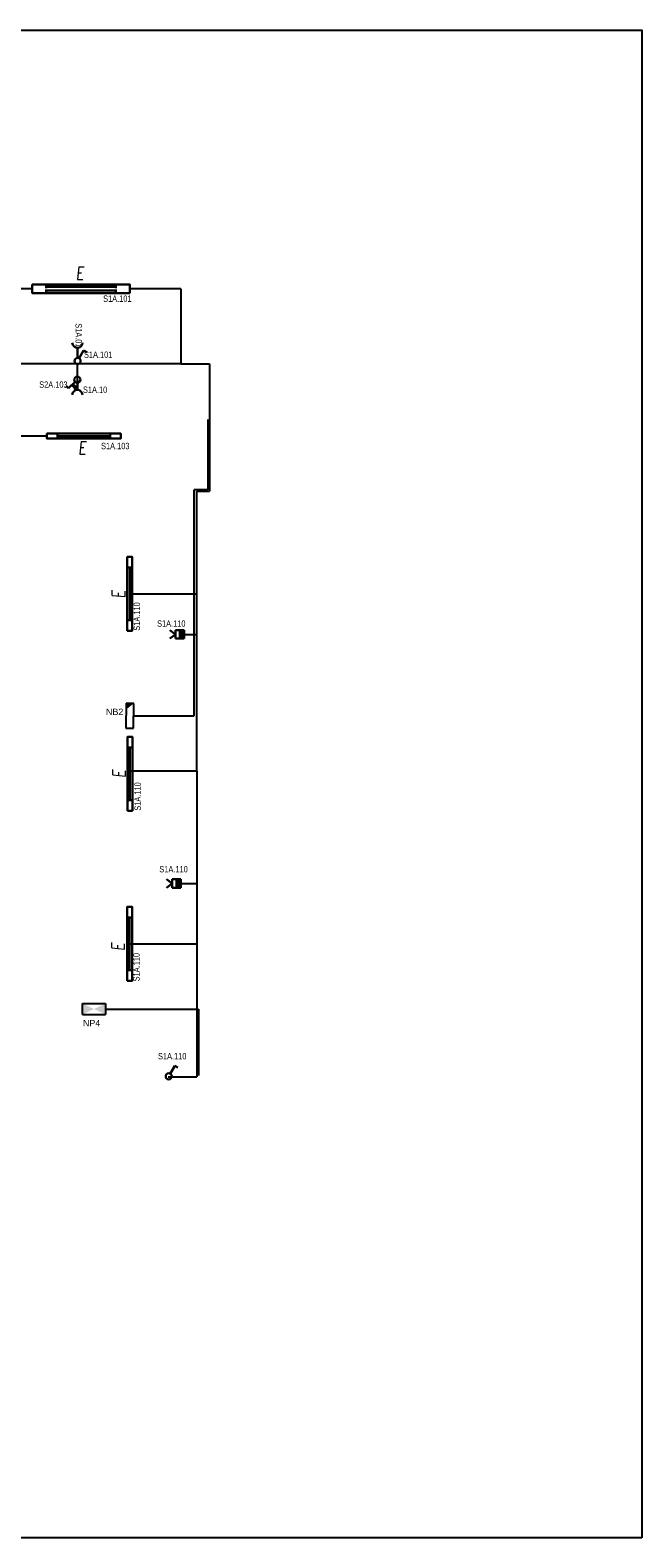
# Model space of a CAD drawing. Header units: millimetres. Extents: x 373037 to 682063, y 76092 to 274210.
# Tile 11 of 256: x 437010 to 446617, y 110792 to 134472. Entities that reach past the tile are written whole.
import ezdxf
from ezdxf.enums import TextEntityAlignment as Align

# ---------------------------------------------------------------- set-up
doc = ezdxf.new("R2010")
doc.units = ezdxf.units.MM
doc.header["$LTSCALE"] = 100
doc.layers.get('0').update_dxf_attribs({"linetype": 'CONTINUOUS'})
for name, color, linetype, lineweight in [('2DE_OBL', 97, 'CONTINUOUS', 30), ('2DE_OBL_L1', 91, 'CONTINUOUS', 30), ('E_NOUZOVÉ+PP OSVĚTLENÍ', 60, 'CONTINUOUS', 25), ('E_SVĚTLA POPIS', 130, 'CONTINUOUS', 30), ('E_VEDENÍ SILNOPROUD', 50, 'CONTINUOUS', 25), ('E_VEDENÍ_CBS', 214, 'CONTINUOUS', 25), ('E_VYPINACE', 170, 'CONTINUOUS', 30), ('E_ZÁSUVKY POPIS', 156, 'CONTINUOUS', 30), ('E_ZÁSUVKY.OST.+VYVODY', 11, 'CONTINUOUS', 30), ('E_ŽLABY', 40, 'CONTINUOUS', 15), ('U1 LIGHTING', 10, 'CONTINUOUS', 35)]:
    doc.layers.add(name, color=color, linetype=linetype, lineweight=lineweight)
for name, color, linetype in [('BEZPECNOSTNE SVETLA', 80, 'CONTINUOUS'), ('E_RÁM', 253, 'CONTINUOUS'), ('GC3_MEP_E_LV_SECURITY LIGHT', 80, 'CONTINUOUS'), ('PIKTOGRAMY', 210, 'CONTINUOUS'), ('ŽLAB', 7, 'CONTINUOUS')]:
    doc.layers.add(name, color=color, linetype=linetype)
doc.styles.add('ARIAL', font='arial.ttf')
doc.styles.add('CP_ATTR', font='ROMANS.SHX')
doc.styles.add('CS-ROMANS', font='romans.shx', dxfattribs={"width": 0.75, "oblique": 5})
doc.styles.get("Standard").update_dxf_attribs({"font": 'arial.ttf'})
doc.styles.add('V+P_01_B3_E_FP_001$0$BLOCK', font='romans.shx', dxfattribs={"width": 0.8})

# ---------------------------------------------------------------- blocks, each defined once
blk = doc.blocks.new('zasuvka_jednoducha')
at = {"color": 1, "lineweight": 30}
blk.add_line((19281, 12983), (19281, 13143), dxfattribs=at)
blk.add_arc((19281, 12903), 80, 0, 180, dxfattribs=at)
blk = doc.blocks.new('E')
at = {"layer": 'U1 LIGHTING', "style": 'CS-ROMANS', "oblique": 5, "width": 0.75}
blk.add_text('E', height=200, dxfattribs=at).set_placement((229480, 21709))
blk = doc.blocks.new('*U32', base_point=(28429, 5840))
at = {"linetype": 'ByBlock'}
blk.add_hatch(color=0, dxfattribs=at).paths.add_polyline_path([(28362, 5840), (28497, 5840), (28497, 5772), (28362, 5772)])
at = {"color": 0, "linetype": 'ByBlock'}
for p, q in [((28429, 5907), (28362, 5997)), ((28429, 5907), (28497, 5997)), ((28362, 5907), (28497, 5907)), ((28362, 5772), (28362, 5907)), ((28362, 5840), (28497, 5840)), ((28497, 5772), (28362, 5772)), ((28497, 5907), (28497, 5772))]:
    blk.add_line(p, q, dxfattribs=at)
blk = doc.blocks.new('pohybove-cidlo-svetla')
at = {"layer": 'E_VYPINACE', "rotation": 180}
blk.add_blockref('*U32', (-1, 30), dxfattribs=at)
blk = doc.blocks.new('2DELLI009_CZ')
for p, q in [((-0.5, 0.1), (-0.5, -0.1)), ((-0.5, 0), (0.5, 0)), ((0.5, 0.1), (0.5, -0.1))]:
    blk.add_line(p, q)
blk.add_lwpolyline([(-0.7, 0.2), (0.7, 0.2), (0.7, -0.2), (-0.7, -0.2)], close=True)
at = {"linetype": 'ByBlock', "style": 'CP_ATTR', "flags": 9}
for tag, p in [('NAME', (-0.092, -0.018)), ('GROUP', (-0.092, -0.018)), ('NUMBER', (-0.092, -0.018)), ('PRODUCER', (-0.092, -0.018)), ('ARTICLE', (-0.092, -0.018)), ('CHARACTER', (-0.092, -0.018)), ('VOLTAGE', (-0.092, -0.019)), ('WEIGHT', (-0.092, -0.018)), ('OTHER', (-0.092, -0.018)), ('PRODUCT-TYPE', (-0.092, -0.019)), ('ORDER-NO', (-0.092, -0.019)), ('POWER', (-0.092, -0.019))]:
    blk.add_attdef(tag, text='', height=0.00005, dxfattribs=at).set_placement(p, align=Align.MIDDLE_LEFT)
blk = doc.blocks.new('*U91')
at = {"layer": 'E_NOUZOVÉ+PP OSVĚTLENÍ', "linetype": 'ByBlock'}
for p, q in [((-118, 196), (-122, -194)), ((2, 194), (-118, 196)), ((-2, -196), (2, 194)), ((-122, -194), (-2, -196))]:
    blk.add_line(p, q, dxfattribs=at)
at = {"layer": 'E_NOUZOVÉ+PP OSVĚTLENÍ'}
blk.add_solid([(2, 194), (-118, 196), (-119, 99)], dxfattribs=at)
at = {"layer": 'E_NOUZOVÉ+PP OSVĚTLENÍ', "style": 'ARIAL'}
blk.add_attdef('BEZ.SV', (52, -54), '', height=100, dxfattribs=at)
blk = doc.blocks.new('V+P_01_B3_E_FP_001$0$E-LI-35')
at = {"layer": 'E_NOUZOVÉ+PP OSVĚTLENÍ', "linetype": 'ByBlock'}
for p, q in [((-10.9, -1.9), (10.9, -1.9)), ((-10.9, -12.1), (-10.9, -1.9)), ((-10.9, -12.1), (10.9, -12.1)), ((10.9, -1.9), (10.9, -12.1))]:
    blk.add_line(p, q, dxfattribs=at)
at = {"layer": 'E_NOUZOVÉ+PP OSVĚTLENÍ'}
blk.add_solid([(-10.9, -12.1), (-10.9, -1.9), (10.9, -1.9), (10.9, -12.1)], dxfattribs=at)
at = {"layer": 'E_NOUZOVÉ+PP OSVĚTLENÍ', "style": 'V+P_01_B3_E_FP_001$0$BLOCK', "width": 0.8, "flags": 8}
for tag, p in [('DIVERS.1', (-17.9, -2.1)), ('DIVERS.2', (-16.4, -12))]:
    blk.add_attdef(tag, text='', height=7.25, dxfattribs=at).set_placement(p, align=Align.RIGHT)
at = {"layer": 'E_NOUZOVÉ+PP OSVĚTLENÍ', "style": 'V+P_01_B3_E_FP_001$0$BLOCK', "width": 0.8}
for tag, p, height, flags in [('BLOCKNAME', (-6.8, -1.4), 2.54, 3), ('LEISTUNG', (13.3, -12), 7.25, 8)]:
    blk.add_attdef(tag, p, '', height=height, dxfattribs=dict(at, flags=flags))
blk.add_attdef('STROMKREIS', text='', height=7.25, dxfattribs=at).set_placement((-11.8, -23.8), align=Align.BOTTOM_CENTER)
blk = doc.blocks.new('*U40')
at = {"layer": 'GC3_MEP_E_LV_SECURITY LIGHT', "xscale": 16.54563019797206, "yscale": 16.54563022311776, "zscale": 16.54563022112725}
blk.add_blockref('V+P_01_B3_E_FP_001$0$E-LI-35', (0, 116), dxfattribs=at)
at = {"layer": 'PIKTOGRAMY', "style": 'ARIAL'}
blk.add_attdef('PIKTOGRAM', (162, -40), '', height=100, dxfattribs=at)
blk = doc.blocks.new('*U30')
at = {"color": 0, "linetype": 'ByBlock'}
for p, q in [((24, 249.57), (96, 374.28)), ((96, 374.28), (143.56, 346.82))]:
    blk.add_line(p, q, dxfattribs=at)
blk.add_circle((0, 208), 48, dxfattribs=at)
blk = doc.blocks.new('prepinas-svetel-jednoduchy')
at = {"layer": 'E_VYPINACE', "rotation": 89.99999999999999}
blk.add_blockref('*U30', (208, 2), dxfattribs=at)
blk = doc.blocks.new('2DELLI010_CZ')
for p, q in [((-0.5, 0.25), (-0.5, 0.05)), ((0.5, 0.25), (0.5, 0.05)), ((-0.5, 0.15), (0.5, 0.15)), ((-0.5, -0.05), (-0.5, -0.25)), ((-0.5, -0.15), (0.5, -0.15)), ((0.5, -0.05), (0.5, -0.25))]:
    blk.add_line(p, q)
blk.add_lwpolyline([(-0.7, 0.35), (0.7, 0.35), (0.7, -0.35), (-0.7, -0.35)], close=True)
at = {"linetype": 'ByBlock', "style": 'CP_ATTR', "flags": 9}
for tag, p in [('NAME', (-0.092, -0.018)), ('GROUP', (-0.092, -0.018)), ('NUMBER', (-0.092, -0.018)), ('PRODUCER', (-0.092, -0.018)), ('ARTICLE', (-0.092, -0.018)), ('CHARACTER', (-0.092, -0.018)), ('VOLTAGE', (-0.092, -0.019)), ('WEIGHT', (-0.092, -0.018)), ('OTHER', (-0.092, -0.018)), ('PRODUCT-TYPE', (-0.092, -0.019)), ('ORDER-NO', (-0.092, -0.019)), ('POWER', (-0.092, -0.019))]:
    blk.add_attdef(tag, text='', height=0.00005, dxfattribs=at).set_placement(p, align=Align.MIDDLE_LEFT)
blk = doc.blocks.new('*U24')
at = {"color": 0, "linetype": 'ByBlock'}
for p, q in [((24, 249.57), (96, 374.28)), ((96, 374.28), (143.56, 346.82))]:
    blk.add_line(p, q, dxfattribs=at)
blk.add_circle((0, 208), 48, dxfattribs=at)
blk = doc.blocks.new('tlacitko_prepinac_svetla')
at = {"layer": 'E_VYPINACE'}
for points in [[(16875, 8774), (16940, 8744)], [(16888, 8798), (16951, 8769)], [(16930, 8722), (16960, 8787)]]:
    blk.add_lwpolyline(points, dxfattribs=at)
at = {"layer": 'E_VYPINACE', "rotation": 180}
blk.add_blockref('*U24', (16937, 9090), dxfattribs=at)

msp = doc.modelspace()

# ---------------------------------------------------------------- linework, layer by layer
at = {"layer": 'E_RÁM', "color": 252, "true_color": 0x939598}
msp.add_lwpolyline([(446617, 110792), (420037, 110792), (420037, 134472), (446617, 134472)], close=True, dxfattribs=at)
at = {"layer": 'E_VEDENÍ SILNOPROUD'}
for p, q in [((437043, 130410), (436043, 130410)), ((439377, 130410), (438577, 130410)), ((439377, 130410), (439377, 129232)), ((439377, 129232), (433577, 129232)), ((437752, 128982), (437752, 129232)), ((439377, 129232), (439827, 129232)), ((439827, 129232), (439827, 127232)), ((437273, 128097), (435611, 128096)), ((439627, 122832), (439627, 127232)), ((439627, 127232), (439827, 127232)), ((438574, 125620), (439627, 125620)), ((439426, 124982), (439627, 124982)), ((439627, 122832), (438577, 122832)), ((439627, 122832), (439627, 118032)), ((439376, 121068), (439627, 121068)), ((438572, 120121), (439627, 120121)), ((439177, 118032), (439627, 118032)), ((439627, 118032), (439627, 118032))]:
    msp.add_line(p, q, dxfattribs=at)
at = {"layer": 'E_VEDENÍ_CBS'}
for p, q in [((439802, 128357), (439802, 127250)), ((439583, 123704), (439583, 127250)), ((439802, 127250), (439583, 127250)), ((438636, 123704), (439583, 123704)), ((438193, 119098), (439527, 119098)), ((439527, 119098), (439652, 119098)), ((439627, 119098), (439627, 119098)), ((439652, 119098), (439652, 118056))]:
    msp.add_line(p, q, dxfattribs=at)
at = {"layer": 'E_ŽLABY'}
msp.add_line((438579, 125038), (438579, 125032), dxfattribs=at)

# ---------------------------------------------------------------- block references
at = {"layer": '2DE_OBL', "xscale": 1095.714285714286, "yscale": 191.4285714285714, "zscale": 409.9999999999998, "rotation": 180}
msp.add_blockref('2DELLI010_CZ', (437810, 130410), dxfattribs=at)
at = {"layer": '2DE_OBL_L1', "xscale": 828.5714285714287, "yscale": 200, "zscale": 1000}
msp.add_blockref('2DELLI009_CZ', (437853, 128097), dxfattribs=at)
at = {"layer": '2DE_OBL_L1', "xscale": 828.5714285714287, "yscale": 200, "zscale": 1000, "rotation": 90}
for p in [(438574, 125620), (438577, 122791), (438572, 120121)]:
    msp.add_blockref('2DELLI009_CZ', p, dxfattribs=at)
at = {"layer": 'E_NOUZOVÉ+PP OSVĚTLENÍ'}
ref = msp.add_blockref('*U91', (438636, 123704), dxfattribs=at)
ref.add_attrib('BEZ.SV', 'NB2', (438201, 123716), dxfattribs={"layer": 'BEZPECNOSTNE SVETLA', "height": 100, "style": 'ARIAL'})
ref = msp.add_blockref('*U40', (438013, 119098), dxfattribs=at)
ref.add_attrib('PIKTOGRAM', 'NP4', (437839, 118828), dxfattribs={"height": 100, "style": 'ARIAL'})
at = {"layer": 'E_VYPINACE', "rotation": 270}
for p in [(437752, 129277), (439185, 118041)]:
    msp.add_blockref('prepinas-svetel-jednoduchy', p, dxfattribs=at)
at = {"layer": 'E_ZÁSUVKY.OST.+VYVODY', "color": 1}
for name, p, rotation in [('zasuvka_jednoducha', (457033, 142466), 180), ('tlacitko_prepinac_svetla', (419039, 125032), 344.2459004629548)]:
    msp.add_blockref(name, p, dxfattribs=dict(at, rotation=rotation))
msp.add_blockref('zasuvka_jednoducha', (418470, 115839), dxfattribs=at)
at = {"layer": 'U1 LIGHTING'}
for p in [(208249, 108847), (208286, 106101)]:
    msp.add_blockref('E', p, dxfattribs=at)
at = {"layer": 'U1 LIGHTING', "rotation": 90}
for p in [(460209, -103931), (460216, -106748), (460199, -109466)]:
    msp.add_blockref('E', p, dxfattribs=at)
at = {"layer": 'ŽLAB', "rotation": 269.9999999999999}
for p in [(439328, 124981), (439278, 121067)]:
    msp.add_blockref('pohybove-cidlo-svetla', p, dxfattribs=at)

# ---------------------------------------------------------------- texts
at = {"layer": 'E_SVĚTLA POPIS', "width": 0.8}
for s, p in [('S1A.101', (438156, 130205)), ('S1A.101', (437855, 129325)), ('S2A.103', (437152, 128855)), ('S1A.103', (438123, 127891)), ('S1A.110', (439003, 125102)), ('S1A.110', (439039, 121244)), ('S1A.110', (439018, 118307))]:
    msp.add_text(s, height=100, dxfattribs=at).set_placement(p)
for p in [(438734, 125040), (438747, 122213), (438728, 119532)]:
    msp.add_text('S1A.110', height=100, rotation=90, dxfattribs=at).set_placement(p)
at = {"layer": 'E_ZÁSUVKY POPIS', "width": 0.8}
msp.add_text('S1A.01', height=100, rotation=270, dxfattribs=at).set_placement((437722, 129869))
msp.add_text('S1A.10', height=100, dxfattribs=at).set_placement((437839, 128775))

doc.saveas('drawing.dxf')
